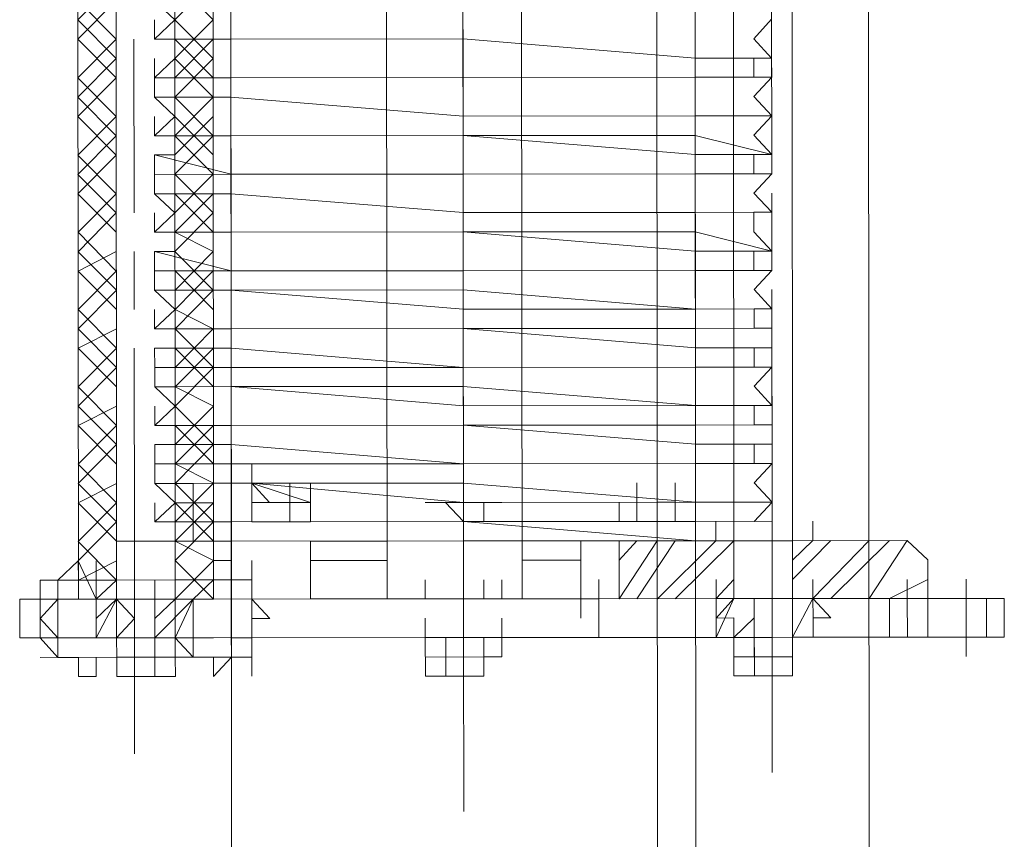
# Model space of a CAD drawing. Header units: inches. Extents: x -5850 to 5646, y 8947 to 13007.
# Tile 206 of 256: x -4282 to -4261, y 11299 to 11317. Entities that reach past the tile are written whole.
import ezdxf

# ---------------------------------------------------------------- set-up
doc = ezdxf.new("R2010")
doc.units = ezdxf.units.IN
doc.header["$MEASUREMENT"] = 0
doc.layers.add('at_Entity', color=7, linetype='Continuous')

msp = doc.modelspace()

# ---------------------------------------------------------------- linework, layer by layer
at = {"layer": 'at_Entity', "color": 7, "lineweight": 20}
for p, q in [((-4267.485, 10560.932), (-4268.233, 11398.125)), ((-4263.604, 11398.129), (-4262.802, 10500.109)), ((-4280.807, 11303.923), (-4280.832, 11331.799)), ((-4277.851, 11303.925), (-4277.876, 11331.802)), ((-4277.461, 11303.926), (-4277.486, 11331.802)), ((-4274.059, 11303.929), (-4274.084, 11331.805)), ((-4271.129, 11331.808), (-4271.104, 11303.931)), ((-4267.312, 11303.935), (-4267.337, 11331.811)), ((-4279.972, 11305.189), (-4279.995, 11330.952)), ((-4279.972, 11305.189), (-4279.995, 11330.952)), ((-4278.712, 11330.953), (-4278.689, 11305.19)), ((-4278.712, 11330.953), (-4278.689, 11305.19)), ((-4266.475, 11303.935), (-4266.5, 11330.964)), ((-4265.217, 11330.965), (-4265.194, 11305.202)), ((-4276.798, 10560.924), (-4277.483, 11327.999)), ((-4266.594, 10500.105), (-4267.333, 11328.008)), ((-4279.146, 11317.017), (-4278.699, 11316.594)), ((-4279.145, 11316.17), (-4279.145, 11316.594)), ((-4278.699, 11316.594), (-4279.145, 11316.17)), ((-4266.04, 11316.182), (-4265.65, 11316.606)), ((-4279.145, 11316.17), (-4277.472, 11316.171)), ((-4277.472, 11316.171), (-4279.145, 11316.17)), ((-4279.145, 11316.17), (-4278.699, 11316.17)), ((-4278.699, 11316.17), (-4278.698, 11315.746)), ((-4277.472, 11316.171), (-4272.397, 11316.176)), ((-4277.472, 11316.171), (-4272.397, 11316.176)), ((-4272.397, 11316.176), (-4267.323, 11315.757)), ((-4267.323, 11315.757), (-4272.397, 11316.176)), ((-4265.65, 11315.758), (-4266.04, 11316.182)), ((-4265.65, 11315.758), (-4265.65, 11316.182)), ((-4279.144, 11315.328), (-4279.145, 11315.746)), ((-4278.698, 11315.746), (-4279.144, 11315.328)), ((-4267.323, 11315.757), (-4265.65, 11315.758)), ((-4265.65, 11315.758), (-4267.323, 11315.757)), ((-4266.04, 11315.339), (-4266.04, 11315.758)), ((-4266.04, 11315.758), (-4265.65, 11315.758)), ((-4265.649, 11315.34), (-4265.65, 11315.758)), ((-4279.144, 11315.328), (-4277.471, 11315.329)), ((-4277.471, 11315.329), (-4279.144, 11315.328)), ((-4279.144, 11314.904), (-4279.144, 11315.328)), ((-4279.144, 11315.328), (-4278.698, 11315.328)), ((-4278.698, 11315.328), (-4278.698, 11314.904)), ((-4277.471, 11315.329), (-4272.397, 11315.334)), ((-4272.397, 11315.334), (-4277.471, 11315.329)), ((-4272.397, 11315.334), (-4267.322, 11315.338)), ((-4267.322, 11315.338), (-4272.397, 11315.334)), ((-4267.322, 11315.338), (-4265.649, 11315.34)), ((-4265.649, 11315.34), (-4267.322, 11315.338)), ((-4265.649, 11315.34), (-4266.04, 11315.339)), ((-4266.039, 11314.916), (-4265.649, 11315.34)), ((-4279.144, 11314.904), (-4277.471, 11314.905)), ((-4277.471, 11314.905), (-4279.144, 11314.904)), ((-4278.698, 11314.904), (-4279.144, 11314.904)), ((-4279.144, 11314.904), (-4278.697, 11314.481)), ((-4277.471, 11314.905), (-4272.396, 11314.486)), ((-4277.471, 11314.905), (-4272.396, 11314.486)), ((-4265.648, 11314.492), (-4266.039, 11314.916)), ((-4265.648, 11314.492), (-4265.649, 11314.916)), ((-4278.697, 11314.481), (-4279.143, 11314.056)), ((-4279.143, 11314.056), (-4279.143, 11314.48)), ((-4272.396, 11314.486), (-4267.321, 11314.491)), ((-4267.321, 11314.491), (-4272.396, 11314.486)), ((-4267.321, 11314.491), (-4265.648, 11314.492)), ((-4265.648, 11314.492), (-4267.321, 11314.491)), ((-4266.038, 11314.068), (-4265.648, 11314.492)), ((-4279.143, 11314.056), (-4277.47, 11314.058)), ((-4277.47, 11314.058), (-4279.143, 11314.056)), ((-4279.143, 11314.056), (-4278.697, 11314.057)), ((-4278.697, 11314.057), (-4278.697, 11313.639)), ((-4277.47, 11314.058), (-4272.396, 11314.062)), ((-4277.47, 11314.058), (-4272.396, 11314.062)), ((-4267.321, 11314.067), (-4272.396, 11314.062)), ((-4272.396, 11314.062), (-4267.321, 11313.649)), ((-4267.321, 11314.067), (-4265.648, 11313.65)), ((-4265.648, 11313.65), (-4266.038, 11314.068)), ((-4265.648, 11313.65), (-4265.648, 11314.068)), ((-4278.697, 11313.639), (-4279.143, 11313.638)), ((-4279.143, 11313.638), (-4277.469, 11313.216)), ((-4279.143, 11313.638), (-4279.142, 11313.214)), ((-4265.648, 11313.65), (-4267.321, 11313.649)), ((-4266.038, 11313.226), (-4266.038, 11313.65)), ((-4266.038, 11313.65), (-4265.648, 11313.65)), ((-4265.647, 11313.226), (-4265.648, 11313.65)), ((-4277.469, 11313.216), (-4279.142, 11313.214)), ((-4279.142, 11313.214), (-4278.696, 11313.215)), ((-4279.142, 11312.791), (-4279.142, 11313.214)), ((-4278.696, 11313.215), (-4278.696, 11312.791)), ((-4277.469, 11313.216), (-4272.395, 11313.22)), ((-4277.469, 11313.216), (-4272.395, 11313.22)), ((-4272.395, 11313.22), (-4267.32, 11313.225)), ((-4267.32, 11313.225), (-4272.395, 11313.22)), ((-4267.32, 11313.225), (-4265.647, 11313.226)), ((-4265.647, 11313.226), (-4267.32, 11313.225)), ((-4265.647, 11313.226), (-4266.038, 11313.226)), ((-4266.037, 11312.802), (-4265.647, 11313.226)), ((-4279.142, 11312.791), (-4277.469, 11312.792)), ((-4277.469, 11312.792), (-4279.142, 11312.791)), ((-4278.696, 11312.791), (-4279.142, 11312.791)), ((-4279.142, 11312.791), (-4278.695, 11312.373)), ((-4277.469, 11312.792), (-4272.394, 11312.378)), ((-4277.469, 11312.792), (-4272.394, 11312.378)), ((-4265.647, 11312.384), (-4266.037, 11312.802)), ((-4265.647, 11312.384), (-4265.647, 11312.803)), ((-4279.141, 11311.948), (-4279.142, 11312.372)), ((-4278.695, 11312.373), (-4279.141, 11311.948)), ((-4272.394, 11312.378), (-4267.319, 11312.383)), ((-4267.319, 11312.383), (-4272.394, 11312.378)), ((-4267.319, 11312.383), (-4265.647, 11312.384)), ((-4265.647, 11312.384), (-4267.319, 11312.383)), ((-4266.037, 11311.96), (-4266.037, 11312.384)), ((-4266.037, 11312.384), (-4265.647, 11312.384)), ((-4279.141, 11311.948), (-4277.468, 11311.95)), ((-4277.468, 11311.95), (-4279.141, 11311.948)), ((-4279.141, 11311.948), (-4278.695, 11311.949)), ((-4278.695, 11311.949), (-4278.695, 11311.525)), ((-4277.468, 11311.95), (-4272.394, 11311.954)), ((-4277.468, 11311.95), (-4272.394, 11311.954)), ((-4267.319, 11311.959), (-4272.394, 11311.954)), ((-4272.394, 11311.954), (-4267.319, 11311.535)), ((-4267.319, 11311.959), (-4265.646, 11311.537)), ((-4265.646, 11311.537), (-4266.037, 11311.96)), ((-4265.646, 11311.537), (-4265.646, 11311.961)), ((-4279.141, 11311.525), (-4277.467, 11311.102)), ((-4279.141, 11311.525), (-4279.14, 11311.101)), ((-4278.695, 11311.525), (-4279.141, 11311.525)), ((-4265.646, 11311.537), (-4267.319, 11311.535)), ((-4266.036, 11311.536), (-4265.646, 11311.537)), ((-4266.036, 11311.113), (-4266.036, 11311.536)), ((-4265.645, 11311.113), (-4265.646, 11311.537)), ((-4277.467, 11311.102), (-4279.14, 11311.101)), ((-4279.14, 11310.683), (-4279.14, 11311.101)), ((-4279.14, 11311.101), (-4278.694, 11311.101)), ((-4278.694, 11311.101), (-4278.694, 11310.683)), ((-4277.467, 11311.102), (-4272.393, 11311.107)), ((-4277.467, 11311.102), (-4272.393, 11311.107)), ((-4272.393, 11311.107), (-4267.318, 11311.111)), ((-4267.318, 11311.111), (-4272.393, 11311.107)), ((-4267.318, 11311.111), (-4265.645, 11311.113)), ((-4265.645, 11311.113), (-4267.318, 11311.111)), ((-4265.645, 11311.113), (-4266.036, 11311.113)), ((-4266.035, 11310.694), (-4265.645, 11311.113)), ((-4265.645, 11310.271), (-4266.035, 11310.694)), ((-4265.645, 11310.271), (-4265.645, 11310.695)), ((-4279.14, 11310.683), (-4277.467, 11310.684)), ((-4277.467, 11310.684), (-4279.14, 11310.683)), ((-4278.694, 11310.683), (-4279.14, 11310.683)), ((-4279.14, 11310.683), (-4278.694, 11310.259)), ((-4277.467, 11310.684), (-4272.393, 11310.689)), ((-4277.467, 11310.684), (-4272.392, 11310.265)), ((-4272.393, 11310.689), (-4267.318, 11310.269)), ((-4267.318, 11310.269), (-4272.392, 11310.265)), ((-4267.318, 11310.269), (-4265.645, 11310.271)), ((-4265.645, 11310.271), (-4267.318, 11310.269)), ((-4266.035, 11309.847), (-4266.035, 11310.271)), ((-4266.035, 11310.271), (-4265.645, 11310.271)), ((-4279.139, 11309.835), (-4279.14, 11310.259)), ((-4278.694, 11310.259), (-4279.139, 11309.835)), ((-4279.139, 11309.835), (-4277.466, 11309.837)), ((-4277.466, 11309.837), (-4279.139, 11309.835)), ((-4279.139, 11309.835), (-4278.693, 11309.835)), ((-4278.693, 11309.835), (-4278.693, 11309.412)), ((-4277.466, 11309.837), (-4272.392, 11309.841)), ((-4277.466, 11309.837), (-4272.392, 11309.841)), ((-4267.317, 11309.846), (-4272.392, 11309.841)), ((-4272.392, 11309.841), (-4267.317, 11309.422)), ((-4267.317, 11309.846), (-4265.644, 11309.847)), ((-4265.644, 11309.847), (-4266.035, 11309.847)), ((-4265.644, 11309.423), (-4265.644, 11309.847)), ((-4279.139, 11309.411), (-4277.466, 11309.413)), ((-4278.693, 11309.412), (-4279.139, 11309.411)), ((-4279.139, 11309.411), (-4279.138, 11308.987)), ((-4277.466, 11309.413), (-4272.391, 11308.993)), ((-4267.317, 11309.422), (-4265.644, 11309.423)), ((-4266.034, 11308.999), (-4266.034, 11309.423)), ((-4266.034, 11309.423), (-4265.644, 11309.423)), ((-4265.644, 11308.999), (-4265.644, 11309.423)), ((-4279.138, 11308.987), (-4277.466, 11308.989)), ((-4279.138, 11308.987), (-4278.692, 11308.988)), ((-4279.138, 11308.569), (-4279.138, 11308.987)), ((-4278.692, 11308.988), (-4278.692, 11308.57)), ((-4272.391, 11308.993), (-4277.466, 11308.989)), ((-4272.391, 11308.993), (-4267.316, 11308.998)), ((-4267.316, 11308.998), (-4272.391, 11308.993)), ((-4267.316, 11308.998), (-4265.644, 11308.999)), ((-4265.644, 11308.999), (-4267.316, 11308.998)), ((-4265.644, 11308.999), (-4266.034, 11308.999)), ((-4266.034, 11308.581), (-4265.644, 11308.999)), ((-4279.138, 11308.569), (-4277.465, 11308.571)), ((-4277.465, 11308.571), (-4279.138, 11308.569)), ((-4278.692, 11308.57), (-4279.138, 11308.569)), ((-4279.138, 11308.569), (-4278.692, 11308.146)), ((-4272.391, 11308.575), (-4277.465, 11308.571)), ((-4277.465, 11308.571), (-4272.39, 11308.151)), ((-4272.391, 11308.575), (-4267.316, 11308.156)), ((-4265.643, 11308.157), (-4266.034, 11308.581)), ((-4265.643, 11308.157), (-4265.643, 11308.581)), ((-4279.137, 11307.722), (-4279.138, 11308.145)), ((-4278.692, 11308.146), (-4279.137, 11307.722)), ((-4267.316, 11308.156), (-4272.39, 11308.151)), ((-4267.316, 11308.156), (-4265.643, 11308.157)), ((-4265.643, 11308.157), (-4267.316, 11308.156)), ((-4266.033, 11307.733), (-4266.033, 11308.157)), ((-4266.033, 11308.157), (-4265.643, 11308.157)), ((-4279.137, 11307.722), (-4277.464, 11307.723)), ((-4277.464, 11307.723), (-4279.137, 11307.722)), ((-4279.137, 11307.722), (-4278.691, 11307.722)), ((-4278.691, 11307.722), (-4278.691, 11307.304)), ((-4277.464, 11307.723), (-4272.39, 11307.728)), ((-4272.39, 11307.728), (-4277.464, 11307.723)), ((-4267.315, 11307.732), (-4272.39, 11307.728)), ((-4272.39, 11307.728), (-4267.315, 11307.314)), ((-4267.315, 11307.732), (-4265.642, 11307.734)), ((-4265.642, 11307.734), (-4266.033, 11307.733)), ((-4265.642, 11307.315), (-4265.642, 11307.734)), ((-4279.137, 11307.303), (-4277.464, 11307.305)), ((-4278.691, 11307.304), (-4279.137, 11307.303)), ((-4279.137, 11307.303), (-4279.137, 11306.88)), ((-4277.464, 11307.305), (-4272.389, 11306.886)), ((-4267.315, 11307.314), (-4265.642, 11307.315)), ((-4266.032, 11306.891), (-4266.032, 11307.315)), ((-4266.032, 11307.315), (-4265.642, 11307.315)), ((-4265.642, 11306.892), (-4265.642, 11307.315)), ((-4279.137, 11306.88), (-4277.464, 11306.881)), ((-4279.136, 11306.456), (-4279.137, 11306.88)), ((-4279.137, 11306.88), (-4278.69, 11306.88)), ((-4278.69, 11306.88), (-4278.69, 11306.456)), ((-4277.464, 11306.881), (-4272.389, 11306.886)), ((-4272.389, 11306.886), (-4267.315, 11306.89)), ((-4267.315, 11306.89), (-4272.389, 11306.886)), ((-4267.315, 11306.89), (-4265.642, 11306.892)), ((-4265.642, 11306.892), (-4267.315, 11306.89)), ((-4265.642, 11306.892), (-4266.032, 11306.891)), ((-4266.032, 11306.467), (-4265.642, 11306.892)), ((-4279.136, 11306.456), (-4277.463, 11306.457)), ((-4279.136, 11306.456), (-4278.3, 11306.456)), ((-4278.69, 11306.456), (-4279.136, 11306.456)), ((-4279.136, 11306.456), (-4278.69, 11306.032)), ((-4278.3, 11306.456), (-4277.854, 11306.457)), ((-4278.299, 11306.033), (-4278.3, 11306.456)), ((-4277.463, 11306.457), (-4277.854, 11306.457)), ((-4277.854, 11306.457), (-4277.853, 11306.033)), ((-4277.463, 11306.457), (-4272.389, 11306.462)), ((-4275.735, 11306.459), (-4277.463, 11306.457)), ((-4275.734, 11306.035), (-4277.017, 11306.458)), ((-4277.017, 11306.458), (-4272.388, 11306.038)), ((-4277.017, 11306.034), (-4277.017, 11306.458)), ((-4277.017, 11306.034), (-4277.017, 11306.458)), ((-4277.017, 11306.034), (-4277.017, 11306.458)), ((-4276.181, 11306.458), (-4276.18, 11305.616)), ((-4276.18, 11306.035), (-4276.181, 11306.458)), ((-4276.18, 11306.035), (-4276.181, 11306.458)), ((-4276.18, 11306.035), (-4276.181, 11306.458)), ((-4276.18, 11306.035), (-4276.181, 11306.458)), ((-4275.734, 11306.035), (-4275.735, 11306.459)), ((-4275.734, 11306.035), (-4275.735, 11306.459)), ((-4275.735, 11306.459), (-4275.734, 11305.617)), ((-4275.734, 11306.035), (-4275.735, 11306.459)), ((-4275.734, 11306.035), (-4275.735, 11306.459)), ((-4275.734, 11306.035), (-4275.735, 11306.459)), ((-4275.734, 11306.035), (-4275.735, 11306.459)), ((-4275.734, 11306.035), (-4275.735, 11306.459)), ((-4272.389, 11306.462), (-4267.314, 11306.042)), ((-4268.596, 11306.041), (-4268.597, 11306.465)), ((-4268.596, 11306.041), (-4268.597, 11306.465)), ((-4268.596, 11306.041), (-4268.597, 11306.465)), ((-4267.76, 11306.042), (-4267.76, 11306.466)), ((-4265.641, 11306.044), (-4266.032, 11306.467)), ((-4265.641, 11306.044), (-4265.641, 11306.468)), ((-4279.135, 11305.614), (-4279.136, 11306.032)), ((-4278.69, 11306.032), (-4279.135, 11305.614)), ((-4278.299, 11306.033), (-4278.299, 11305.191)), ((-4278.299, 11306.033), (-4278.299, 11305.614)), ((-4277.853, 11305.191), (-4277.853, 11306.033)), ((-4277.853, 11305.615), (-4277.853, 11306.033)), ((-4277.017, 11306.034), (-4276.626, 11306.034)), ((-4276.626, 11306.034), (-4277.017, 11306.034)), ((-4277.017, 11306.034), (-4277.016, 11305.616)), ((-4277.016, 11305.616), (-4277.017, 11306.034)), ((-4277.016, 11305.616), (-4277.017, 11306.034)), ((-4276.18, 11306.035), (-4276.18, 11305.616)), ((-4275.734, 11306.035), (-4275.734, 11305.617)), ((-4272.388, 11305.62), (-4272.779, 11306.038)), ((-4272.779, 11306.038), (-4272.388, 11306.038)), ((-4267.314, 11306.042), (-4272.388, 11306.038)), ((-4272.388, 11306.038), (-4271.942, 11306.038)), ((-4271.942, 11306.038), (-4271.942, 11305.62)), ((-4268.987, 11306.041), (-4268.986, 11305.623)), ((-4268.987, 11306.041), (-4268.986, 11305.623)), ((-4267.76, 11306.042), (-4268.596, 11306.041)), ((-4268.596, 11306.041), (-4267.76, 11306.042)), ((-4268.596, 11306.041), (-4268.596, 11305.623)), ((-4268.596, 11305.623), (-4268.596, 11306.041)), ((-4268.596, 11306.041), (-4268.596, 11305.623)), ((-4268.596, 11305.623), (-4268.596, 11306.041)), ((-4267.76, 11306.042), (-4268.15, 11306.042)), ((-4268.15, 11306.042), (-4268.15, 11305.623)), ((-4267.76, 11305.624), (-4267.76, 11306.042)), ((-4267.76, 11305.624), (-4267.76, 11306.042)), ((-4267.314, 11306.042), (-4265.641, 11306.044)), ((-4265.641, 11306.044), (-4267.314, 11306.042)), ((-4266.031, 11305.625), (-4265.641, 11306.044)), ((-4279.972, 11305.189), (-4279.972, 11305.613)), ((-4279.972, 11305.189), (-4279.972, 11305.613)), ((-4279.972, 11305.189), (-4279.972, 11305.613)), ((-4279.972, 11305.189), (-4279.972, 11305.613)), ((-4277.463, 11305.615), (-4279.135, 11305.614)), ((-4279.135, 11305.614), (-4278.299, 11305.614)), ((-4279.135, 11305.614), (-4278.689, 11305.614)), ((-4278.689, 11305.19), (-4278.689, 11305.614)), ((-4278.689, 11305.19), (-4278.689, 11305.614)), ((-4278.689, 11305.19), (-4278.689, 11305.614)), ((-4278.689, 11305.19), (-4278.689, 11305.614)), ((-4278.689, 11305.19), (-4278.689, 11305.614)), ((-4278.689, 11305.19), (-4278.689, 11305.614)), ((-4278.689, 11305.19), (-4278.689, 11305.614)), ((-4278.689, 11305.614), (-4278.689, 11305.19)), ((-4278.299, 11305.614), (-4277.853, 11305.615)), ((-4278.299, 11305.191), (-4278.299, 11305.614)), ((-4277.853, 11305.615), (-4277.853, 11305.191)), ((-4277.853, 11305.615), (-4277.463, 11305.615)), ((-4277.463, 11305.615), (-4272.388, 11305.62)), ((-4272.388, 11305.62), (-4277.463, 11305.615)), ((-4277.462, 11305.191), (-4277.463, 11305.615)), ((-4275.734, 11305.617), (-4277.016, 11305.616)), ((-4277.016, 11305.616), (-4275.734, 11305.617)), ((-4272.388, 11305.62), (-4271.105, 11305.621)), ((-4272.388, 11305.62), (-4267.313, 11305.2)), ((-4271.942, 11305.62), (-4272.388, 11305.62)), ((-4271.105, 11305.621), (-4267.313, 11305.624)), ((-4267.76, 11305.624), (-4268.596, 11305.623)), ((-4268.596, 11305.623), (-4267.76, 11305.624)), ((-4268.15, 11305.623), (-4267.76, 11305.624)), ((-4267.313, 11305.624), (-4265.641, 11305.626)), ((-4267.313, 11305.2), (-4267.313, 11305.624)), ((-4266.867, 11305.201), (-4266.867, 11305.625)), ((-4266.477, 11305.201), (-4266.477, 11305.625)), ((-4266.477, 11305.201), (-4266.477, 11305.625)), ((-4266.477, 11305.201), (-4266.477, 11305.625)), ((-4266.477, 11305.201), (-4266.477, 11305.625)), ((-4265.641, 11305.626), (-4266.031, 11305.625)), ((-4265.641, 11305.626), (-4265.64, 11305.202)), ((-4265.194, 11305.202), (-4265.194, 11305.626)), ((-4265.194, 11305.202), (-4265.194, 11305.626)), ((-4265.194, 11305.202), (-4265.194, 11305.626)), ((-4264.748, 11305.203), (-4264.748, 11305.627)), ((-4279.972, 11305.189), (-4278.689, 11305.19)), ((-4278.689, 11305.19), (-4279.972, 11305.189)), ((-4279.971, 11304.341), (-4279.972, 11305.189)), ((-4279.971, 11304.341), (-4279.972, 11305.189)), ((-4278.689, 11305.19), (-4277.462, 11305.191)), ((-4278.688, 11304.343), (-4278.689, 11305.19)), ((-4278.688, 11304.343), (-4278.689, 11305.19)), ((-4277.462, 11305.191), (-4272.388, 11305.196)), ((-4277.461, 11303.926), (-4277.462, 11305.191)), ((-4275.733, 11305.193), (-4274.061, 11305.194)), ((-4275.732, 11303.927), (-4275.733, 11305.193)), ((-4272.388, 11305.196), (-4267.313, 11305.2)), ((-4269.822, 11305.198), (-4271.105, 11305.197)), ((-4266.477, 11305.201), (-4268.986, 11305.199)), ((-4268.986, 11305.199), (-4268.986, 11304.775)), ((-4265.64, 11305.202), (-4267.313, 11305.2)), ((-4267.313, 11305.2), (-4266.031, 11305.202)), ((-4267.313, 11305.2), (-4267.312, 11303.935)), ((-4266.867, 11305.201), (-4266.477, 11305.201)), ((-4266.477, 11305.201), (-4266.867, 11305.201)), ((-4262.685, 11305.205), (-4266.477, 11305.201)), ((-4265.194, 11305.202), (-4266.477, 11305.201)), ((-4266.477, 11305.201), (-4265.194, 11305.202)), ((-4265.194, 11305.202), (-4266.477, 11305.201)), ((-4266.477, 11305.201), (-4266.475, 11303.935)), ((-4266.477, 11305.201), (-4266.475, 11303.935)), ((-4266.031, 11305.202), (-4265.64, 11305.202)), ((-4264.748, 11305.203), (-4265.194, 11305.202)), ((-4265.194, 11305.202), (-4264.748, 11305.203)), ((-4265.193, 11303.936), (-4265.194, 11305.202)), ((-4265.194, 11305.202), (-4265.193, 11303.936)), ((-4265.193, 11303.936), (-4265.194, 11305.202)), ((-4262.238, 11304.781), (-4262.685, 11305.205)), ((-4280.808, 11304.765), (-4281.253, 11304.34)), ((-4280.807, 11304.341), (-4280.808, 11304.765)), ((-4280.417, 11304.341), (-4280.417, 11304.765)), ((-4277.462, 11304.768), (-4277.852, 11304.767)), ((-4277.461, 11304.344), (-4277.462, 11304.768)), ((-4275.733, 11304.769), (-4274.06, 11304.771)), ((-4269.822, 11304.774), (-4271.105, 11304.773)), ((-4268.985, 11303.933), (-4268.986, 11304.775)), ((-4262.237, 11303.939), (-4262.238, 11304.781)), ((-4281.643, 11303.922), (-4281.644, 11304.34)), ((-4281.644, 11304.34), (-4281.253, 11304.34)), ((-4281.253, 11304.34), (-4280.807, 11304.341)), ((-4281.253, 11303.922), (-4281.253, 11304.34)), ((-4281.253, 11303.922), (-4281.253, 11304.34)), ((-4281.252, 11303.075), (-4281.253, 11304.34)), ((-4281.253, 11303.922), (-4281.253, 11304.34)), ((-4280.417, 11303.923), (-4280.417, 11304.341)), ((-4280.417, 11303.923), (-4280.417, 11304.341)), ((-4279.971, 11304.341), (-4280.417, 11303.923)), ((-4279.97, 11303.923), (-4279.971, 11304.341)), ((-4279.97, 11303.923), (-4279.971, 11304.341)), ((-4279.971, 11304.341), (-4279.97, 11303.923)), ((-4279.134, 11303.924), (-4279.134, 11304.342)), ((-4278.688, 11303.924), (-4278.688, 11304.343)), ((-4278.688, 11303.924), (-4278.688, 11304.343)), ((-4278.688, 11304.343), (-4278.688, 11303.924)), ((-4278.688, 11303.924), (-4278.688, 11304.343)), ((-4278.688, 11303.924), (-4278.688, 11304.343)), ((-4277.461, 11304.344), (-4277.852, 11304.343)), ((-4277.015, 11304.344), (-4277.461, 11304.344)), ((-4277.461, 11304.344), (-4277.461, 11303.926)), ((-4277.015, 11303.926), (-4277.015, 11304.344)), ((-4277.015, 11303.926), (-4277.015, 11304.344)), ((-4277.015, 11303.926), (-4277.015, 11304.344)), ((-4277.015, 11304.344), (-4277.015, 11303.926)), ((-4273.223, 11303.929), (-4273.223, 11304.348)), ((-4273.223, 11303.929), (-4273.223, 11304.348)), ((-4271.94, 11303.93), (-4271.941, 11304.349)), ((-4271.94, 11303.93), (-4271.941, 11304.349)), ((-4271.94, 11303.93), (-4271.941, 11304.349)), ((-4271.55, 11303.931), (-4271.55, 11304.349)), ((-4268.985, 11303.933), (-4268.985, 11304.351)), ((-4267.312, 11303.935), (-4267.312, 11304.353)), ((-4266.866, 11303.935), (-4266.866, 11304.353)), ((-4266.475, 11303.935), (-4266.476, 11304.354)), ((-4266.475, 11303.935), (-4266.476, 11304.354)), ((-4266.475, 11303.935), (-4266.476, 11304.354)), ((-4265.193, 11303.936), (-4265.193, 11304.355)), ((-4265.193, 11303.936), (-4265.193, 11304.355)), ((-4265.193, 11303.936), (-4265.193, 11304.355)), ((-4265.193, 11303.936), (-4265.193, 11304.355)), ((-4265.193, 11303.936), (-4265.193, 11304.355)), ((-4264.747, 11303.937), (-4264.747, 11304.355)), ((-4262.684, 11303.939), (-4262.684, 11304.357)), ((-4281.643, 11303.922), (-4282.089, 11303.921)), ((-4282.089, 11303.921), (-4282.089, 11303.074)), ((-4281.253, 11303.922), (-4281.643, 11303.498)), ((-4281.643, 11303.074), (-4281.643, 11303.922)), ((-4281.253, 11303.922), (-4281.643, 11303.922)), ((-4281.643, 11303.922), (-4281.643, 11303.074)), ((-4280.417, 11303.923), (-4281.253, 11303.922)), ((-4281.253, 11303.922), (-4281.252, 11303.075)), ((-4281.253, 11303.922), (-4281.252, 11303.075)), ((-4280.417, 11303.923), (-4280.807, 11303.923)), ((-4280.417, 11303.923), (-4279.97, 11303.923)), ((-4279.97, 11303.923), (-4280.417, 11303.923)), ((-4279.97, 11303.923), (-4280.417, 11303.923)), ((-4279.97, 11303.923), (-4279.134, 11303.924)), ((-4279.97, 11303.923), (-4279.97, 11303.076)), ((-4279.97, 11303.923), (-4279.97, 11303.076)), ((-4279.134, 11303.924), (-4279.133, 11303.076)), ((-4279.134, 11303.924), (-4279.133, 11303.076)), ((-4278.688, 11303.924), (-4279.134, 11303.924)), ((-4278.297, 11303.925), (-4278.688, 11303.924)), ((-4278.297, 11303.925), (-4278.688, 11303.924)), ((-4278.297, 11303.925), (-4278.688, 11303.924)), ((-4277.851, 11303.925), (-4278.297, 11303.925)), ((-4277.851, 11303.925), (-4278.297, 11303.925)), ((-4277.851, 11303.925), (-4272.777, 11303.93)), ((-4272.386, 11303.93), (-4277.461, 11303.926)), ((-4277.46, 11303.078), (-4277.461, 11303.926)), ((-4276.624, 11303.502), (-4277.015, 11303.926)), ((-4277.014, 11303.078), (-4277.015, 11303.926)), ((-4277.015, 11303.926), (-4277.014, 11303.078)), ((-4273.223, 11303.929), (-4275.732, 11303.927)), ((-4275.732, 11303.927), (-4273.669, 11303.929)), ((-4273.669, 11303.929), (-4274.059, 11303.929)), ((-4273.669, 11303.929), (-4271.55, 11303.931)), ((-4271.55, 11303.931), (-4273.669, 11303.929)), ((-4273.223, 11303.929), (-4271.94, 11303.93)), ((-4272.777, 11303.93), (-4269.431, 11303.933)), ((-4267.312, 11303.935), (-4272.386, 11303.93)), ((-4269.821, 11303.932), (-4271.94, 11303.93)), ((-4271.55, 11303.931), (-4271.94, 11303.93)), ((-4269.431, 11303.933), (-4271.55, 11303.931)), ((-4271.104, 11303.931), (-4271.55, 11303.931)), ((-4269.431, 11303.933), (-4266.866, 11303.935)), ((-4266.475, 11303.935), (-4268.985, 11303.933)), ((-4266.866, 11303.935), (-4266.029, 11303.936)), ((-4266.866, 11303.935), (-4266.475, 11303.935)), ((-4266.866, 11303.935), (-4266.475, 11303.935)), ((-4266.475, 11303.935), (-4266.029, 11303.936)), ((-4266.029, 11303.088), (-4266.029, 11303.936)), ((-4266.029, 11303.936), (-4266.029, 11303.088)), ((-4265.193, 11303.936), (-4266.029, 11303.936)), ((-4262.684, 11303.939), (-4265.193, 11303.936)), ((-4265.193, 11303.936), (-4264.747, 11303.937)), ((-4265.193, 11303.936), (-4264.747, 11303.937)), ((-4265.193, 11303.936), (-4264.747, 11303.937)), ((-4265.192, 11303.089), (-4265.193, 11303.936)), ((-4265.193, 11303.936), (-4265.192, 11303.089)), ((-4264.747, 11303.937), (-4263.074, 11303.938)), ((-4263.074, 11303.938), (-4262.684, 11303.939)), ((-4263.074, 11303.938), (-4263.073, 11303.091)), ((-4262.684, 11303.939), (-4260.955, 11303.94)), ((-4262.237, 11303.939), (-4262.684, 11303.939)), ((-4262.237, 11303.091), (-4262.237, 11303.939)), ((-4260.955, 11303.94), (-4260.564, 11303.941)), ((-4260.954, 11303.093), (-4260.955, 11303.94)), ((-4260.564, 11303.093), (-4260.564, 11303.941)), ((-4281.643, 11303.498), (-4281.252, 11303.075)), ((-4281.252, 11303.075), (-4281.253, 11303.498)), ((-4280.416, 11303.075), (-4280.416, 11303.499)), ((-4280.416, 11303.075), (-4280.416, 11303.499)), ((-4278.687, 11303.077), (-4278.687, 11303.501)), ((-4277.46, 11303.078), (-4277.461, 11303.502)), ((-4277.014, 11303.078), (-4277.015, 11303.502)), ((-4277.015, 11303.502), (-4276.624, 11303.502)), ((-4273.222, 11303.082), (-4273.223, 11303.505)), ((-4271.549, 11303.083), (-4271.55, 11303.507)), ((-4271.549, 11303.083), (-4271.55, 11303.507)), ((-4271.549, 11303.083), (-4271.55, 11303.507)), ((-4266.475, 11303.088), (-4266.475, 11303.512)), ((-4266.475, 11303.088), (-4266.475, 11303.512)), ((-4266.029, 11303.088), (-4266.029, 11303.512)), ((-4265.192, 11303.089), (-4265.193, 11303.513)), ((-4262.683, 11303.091), (-4262.683, 11303.515)), ((-4281.643, 11303.074), (-4282.089, 11303.074)), ((-4281.252, 11303.075), (-4281.643, 11303.074)), ((-4281.252, 11302.651), (-4281.643, 11303.074)), ((-4281.252, 11303.075), (-4281.252, 11302.651)), ((-4280.416, 11303.075), (-4281.252, 11303.075)), ((-4280.416, 11303.075), (-4279.133, 11303.076)), ((-4279.97, 11303.076), (-4280.416, 11303.075)), ((-4278.687, 11303.077), (-4279.97, 11303.076)), ((-4279.97, 11303.076), (-4279.969, 11302.652)), ((-4279.969, 11302.652), (-4279.97, 11303.076)), ((-4278.687, 11303.077), (-4279.133, 11303.076)), ((-4279.133, 11303.076), (-4279.133, 11302.653)), ((-4278.687, 11303.077), (-4278.687, 11302.653)), ((-4278.687, 11303.077), (-4278.297, 11303.077)), ((-4278.297, 11303.077), (-4278.687, 11303.077)), ((-4278.687, 11303.077), (-4278.687, 11302.653)), ((-4277.851, 11303.078), (-4278.297, 11303.077)), ((-4278.297, 11303.077), (-4278.296, 11302.653)), ((-4277.851, 11303.078), (-4273.222, 11303.082)), ((-4277.46, 11302.654), (-4277.46, 11303.078)), ((-4277.46, 11303.078), (-4277.014, 11303.078)), ((-4277.014, 11303.078), (-4277.46, 11303.078)), ((-4277.014, 11302.654), (-4277.014, 11303.078)), ((-4271.94, 11303.083), (-4273.222, 11303.082)), ((-4273.222, 11303.082), (-4273.221, 11302.24)), ((-4272.386, 11303.082), (-4273.222, 11303.082)), ((-4273.222, 11303.082), (-4272.386, 11303.082)), ((-4272.776, 11303.082), (-4272.776, 11302.658)), ((-4272.386, 11303.082), (-4271.549, 11303.083)), ((-4271.94, 11303.083), (-4272.386, 11303.082)), ((-4271.94, 11303.083), (-4271.939, 11302.659)), ((-4271.939, 11302.659), (-4271.94, 11303.083)), ((-4271.549, 11303.083), (-4271.94, 11303.083)), ((-4271.549, 11303.083), (-4271.94, 11303.083)), ((-4271.549, 11303.083), (-4269.43, 11303.085)), ((-4271.549, 11303.083), (-4271.549, 11302.659)), ((-4269.43, 11303.085), (-4266.865, 11303.087)), ((-4266.865, 11303.087), (-4266.029, 11303.088)), ((-4266.029, 11303.088), (-4266.475, 11303.088)), ((-4266.475, 11303.088), (-4266.029, 11303.088)), ((-4266.475, 11303.088), (-4266.474, 11302.246)), ((-4266.475, 11303.088), (-4265.638, 11303.088)), ((-4266.029, 11303.088), (-4265.192, 11303.089)), ((-4266.029, 11303.088), (-4266.028, 11302.246)), ((-4266.029, 11303.088), (-4265.638, 11303.088)), ((-4266.029, 11303.088), (-4266.028, 11302.246)), ((-4266.029, 11303.088), (-4266.028, 11302.664)), ((-4265.638, 11303.088), (-4266.029, 11303.088)), ((-4265.192, 11303.089), (-4265.638, 11303.088)), ((-4265.192, 11303.089), (-4265.638, 11303.088)), ((-4265.192, 11303.089), (-4265.638, 11303.088)), ((-4265.638, 11303.088), (-4265.638, 11302.246)), ((-4265.192, 11303.089), (-4264.746, 11303.089)), ((-4265.192, 11303.089), (-4265.191, 11302.247)), ((-4264.746, 11303.089), (-4265.192, 11303.089)), ((-4265.192, 11303.089), (-4264.746, 11303.089)), ((-4265.192, 11303.089), (-4265.192, 11302.665)), ((-4265.192, 11302.665), (-4265.192, 11303.089)), ((-4264.746, 11303.089), (-4263.073, 11303.091)), ((-4263.073, 11303.091), (-4262.683, 11303.091)), ((-4262.683, 11303.091), (-4260.954, 11303.093)), ((-4260.954, 11303.093), (-4260.564, 11303.093)), ((-4280.806, 11302.651), (-4281.252, 11302.651)), ((-4281.252, 11302.651), (-4280.806, 11302.651)), ((-4280.806, 11302.651), (-4279.969, 11302.652)), ((-4280.805, 11302.233), (-4280.806, 11302.651)), ((-4280.415, 11302.651), (-4279.969, 11302.652)), ((-4280.415, 11302.233), (-4280.415, 11302.651)), ((-4278.687, 11302.653), (-4279.969, 11302.652)), ((-4279.969, 11302.652), (-4279.969, 11302.234)), ((-4278.687, 11302.653), (-4277.85, 11302.654)), ((-4278.687, 11302.653), (-4278.686, 11302.235)), ((-4278.296, 11302.653), (-4277.85, 11302.654)), ((-4277.85, 11302.654), (-4277.85, 11302.235)), ((-4277.85, 11302.235), (-4277.46, 11302.654)), ((-4277.85, 11302.654), (-4277.46, 11302.654)), ((-4277.46, 11302.654), (-4277.014, 11302.654)), ((-4271.939, 11302.659), (-4273.222, 11302.658)), ((-4272.775, 11302.24), (-4272.776, 11302.658)), ((-4271.939, 11302.241), (-4271.939, 11302.659)), ((-4271.549, 11302.659), (-4271.939, 11302.659)), ((-4271.939, 11302.659), (-4271.939, 11302.241)), ((-4265.192, 11302.665), (-4266.474, 11302.664)), ((-4266.028, 11302.246), (-4266.028, 11302.664)), ((-4265.192, 11302.665), (-4265.191, 11302.247)), ((-4280.805, 11302.233), (-4280.415, 11302.233)), ((-4278.686, 11302.235), (-4279.969, 11302.234)), ((-4279.969, 11302.234), (-4279.579, 11302.234)), ((-4279.132, 11302.234), (-4279.969, 11302.234)), ((-4279.579, 11302.234), (-4279.132, 11302.234)), ((-4271.939, 11302.241), (-4273.221, 11302.24)), ((-4272.775, 11302.24), (-4272.385, 11302.24)), ((-4272.385, 11302.24), (-4271.939, 11302.241)), ((-4271.939, 11302.241), (-4272.385, 11302.24)), ((-4265.191, 11302.247), (-4266.474, 11302.246)), ((-4265.191, 11302.247), (-4266.028, 11302.246)), ((-4266.028, 11302.246), (-4265.638, 11302.246)), ((-4265.638, 11302.246), (-4265.191, 11302.247))]:
    msp.add_line(p, q, dxfattribs=at)
at = {"layer": 'at_Entity', "color": 3, "lineweight": 20}
for p, q in [((-4280.818, 11316.592), (-4279.982, 11317.44)), ((-4278.7, 11317.442), (-4277.863, 11316.595)), ((-4278.699, 11316.594), (-4277.863, 11317.442)), ((-4280.819, 11317.016), (-4279.981, 11316.169)), ((-4280.818, 11316.168), (-4279.982, 11317.017)), ((-4272.398, 11317.023), (-4272.395, 11313.22)), ((-4265.651, 11317.029), (-4265.647, 11313.226)), ((-4280.818, 11316.592), (-4279.981, 11315.745)), ((-4278.699, 11316.594), (-4277.862, 11315.747)), ((-4278.698, 11315.746), (-4277.863, 11316.595)), ((-4272.398, 11316.6), (-4272.397, 11316.176)), ((-4280.818, 11316.168), (-4279.981, 11315.327)), ((-4280.817, 11315.326), (-4279.981, 11316.169)), ((-4279.588, 11312.372), (-4279.591, 11316.169)), ((-4278.699, 11316.17), (-4277.862, 11315.329)), ((-4278.698, 11315.328), (-4277.862, 11316.171)), ((-4272.397, 11315.334), (-4272.397, 11316.176)), ((-4280.817, 11314.902), (-4279.981, 11315.745)), ((-4278.698, 11314.904), (-4277.862, 11315.747)), ((-4278.698, 11315.746), (-4277.861, 11314.905)), ((-4272.397, 11315.334), (-4272.397, 11315.752)), ((-4280.817, 11315.326), (-4279.98, 11314.479)), ((-4280.816, 11314.479), (-4279.981, 11315.327)), ((-4272.397, 11315.334), (-4272.396, 11314.486)), ((-4272.397, 11315.334), (-4272.396, 11314.91)), ((-4280.817, 11314.902), (-4279.979, 11314.056)), ((-4278.698, 11314.904), (-4277.86, 11314.058)), ((-4278.697, 11314.057), (-4277.861, 11314.905)), ((-4272.396, 11314.486), (-4272.396, 11314.91)), ((-4272.396, 11314.91), (-4272.396, 11314.486)), ((-4280.816, 11313.637), (-4279.98, 11314.479)), ((-4280.816, 11314.479), (-4279.979, 11313.637)), ((-4278.697, 11314.481), (-4277.86, 11313.639)), ((-4278.697, 11313.639), (-4277.861, 11314.481)), ((-4272.396, 11314.486), (-4272.396, 11314.062)), ((-4272.396, 11314.062), (-4272.396, 11314.486)), ((-4280.815, 11313.213), (-4279.979, 11314.056)), ((-4278.697, 11314.057), (-4277.86, 11313.215)), ((-4278.696, 11313.215), (-4277.86, 11314.058)), ((-4272.396, 11314.062), (-4272.395, 11313.22)), ((-4280.816, 11313.637), (-4279.978, 11312.79)), ((-4280.815, 11312.789), (-4279.979, 11313.637)), ((-4272.395, 11313.22), (-4272.395, 11313.644)), ((-4280.815, 11313.213), (-4279.978, 11312.372)), ((-4278.696, 11313.215), (-4277.859, 11312.373)), ((-4278.695, 11312.373), (-4277.86, 11313.215)), ((-4272.395, 11313.22), (-4272.394, 11312.797)), ((-4280.815, 11312.789), (-4279.978, 11311.948)), ((-4280.814, 11311.947), (-4279.978, 11312.79)), ((-4278.696, 11312.791), (-4277.859, 11311.95)), ((-4278.695, 11311.949), (-4277.859, 11312.792)), ((-4272.394, 11312.378), (-4272.394, 11312.797)), ((-4272.394, 11312.797), (-4272.394, 11312.378)), ((-4280.814, 11311.523), (-4279.978, 11312.372)), ((-4278.695, 11311.525), (-4277.859, 11312.373)), ((-4272.394, 11312.378), (-4272.394, 11311.954)), ((-4272.394, 11311.954), (-4272.394, 11312.378)), ((-4272.394, 11312.378), (-4272.393, 11311.107)), ((-4265.647, 11312.384), (-4265.645, 11311.113)), ((-4280.814, 11311.947), (-4279.977, 11311.1)), ((-4278.695, 11311.949), (-4277.858, 11311.526)), ((-4272.394, 11311.954), (-4272.393, 11311.107)), ((-4280.814, 11311.523), (-4279.976, 11310.682)), ((-4280.813, 11311.099), (-4279.977, 11311.524)), ((-4279.586, 11310.258), (-4279.587, 11311.524)), ((-4278.695, 11311.525), (-4277.857, 11310.684)), ((-4278.694, 11310.683), (-4277.858, 11311.526)), ((-4272.393, 11311.107), (-4272.393, 11311.531)), ((-4280.813, 11310.257), (-4279.977, 11311.1)), ((-4280.813, 11311.099), (-4279.976, 11310.258)), ((-4278.694, 11310.259), (-4277.858, 11311.102)), ((-4278.694, 11311.101), (-4277.857, 11310.26)), ((-4272.393, 11311.107), (-4272.393, 11310.689)), ((-4272.392, 11310.265), (-4272.393, 11311.107)), ((-4272.393, 11310.689), (-4272.393, 11311.107)), ((-4280.812, 11309.834), (-4279.976, 11310.682)), ((-4278.693, 11309.835), (-4277.857, 11310.684)), ((-4272.392, 11310.265), (-4272.392, 11309.841)), ((-4272.392, 11310.265), (-4272.388, 11306.038)), ((-4272.392, 11309.841), (-4272.392, 11310.265)), ((-4265.645, 11310.271), (-4265.641, 11306.468)), ((-4280.813, 11310.257), (-4279.975, 11309.41)), ((-4278.694, 11310.259), (-4277.857, 11309.836)), ((-4280.812, 11309.41), (-4279.976, 11309.834)), ((-4280.812, 11309.834), (-4279.975, 11308.987)), ((-4278.693, 11309.835), (-4277.856, 11308.989)), ((-4278.692, 11308.988), (-4277.857, 11309.836)), ((-4272.392, 11309.841), (-4272.391, 11308.993)), ((-4280.812, 11309.41), (-4279.975, 11308.568)), ((-4280.811, 11308.568), (-4279.975, 11309.41)), ((-4279.581, 11305.189), (-4279.585, 11309.411)), ((-4278.693, 11309.412), (-4277.856, 11308.57)), ((-4278.692, 11308.57), (-4277.856, 11309.412)), ((-4272.391, 11308.993), (-4272.391, 11309.417)), ((-4280.811, 11308.144), (-4279.975, 11308.987)), ((-4278.692, 11308.146), (-4277.856, 11308.989)), ((-4272.391, 11308.993), (-4272.391, 11308.575)), ((-4280.811, 11308.568), (-4279.974, 11307.721)), ((-4278.692, 11308.57), (-4277.855, 11308.147)), ((-4272.391, 11308.575), (-4272.39, 11308.151)), ((-4280.811, 11308.144), (-4279.973, 11307.303)), ((-4280.81, 11307.72), (-4279.974, 11308.145)), ((-4278.692, 11308.146), (-4277.854, 11307.304)), ((-4278.691, 11307.304), (-4277.855, 11308.147)), ((-4272.39, 11307.728), (-4272.39, 11308.151)), ((-4272.39, 11308.151), (-4272.39, 11307.728)), ((-4280.81, 11306.878), (-4279.974, 11307.721)), ((-4280.81, 11307.72), (-4279.973, 11306.879)), ((-4278.691, 11307.722), (-4277.854, 11306.881)), ((-4278.69, 11306.88), (-4277.855, 11307.723)), ((-4272.39, 11307.728), (-4272.389, 11306.886)), ((-4280.809, 11306.454), (-4279.973, 11307.303)), ((-4278.69, 11306.456), (-4277.854, 11307.304)), ((-4272.389, 11306.886), (-4272.39, 11307.309)), ((-4280.81, 11306.878), (-4279.972, 11306.031)), ((-4278.69, 11306.88), (-4277.854, 11306.457)), ((-4277.017, 11306.458), (-4277.018, 11306.881)), ((-4272.389, 11306.886), (-4272.389, 11306.462)), ((-4272.389, 11306.462), (-4272.389, 11306.886)), ((-4280.809, 11306.03), (-4279.973, 11306.455)), ((-4280.809, 11306.454), (-4279.972, 11305.613)), ((-4278.69, 11306.456), (-4277.853, 11305.615)), ((-4278.689, 11305.614), (-4277.854, 11306.457)), ((-4278.3, 11306.456), (-4278.299, 11305.614)), ((-4277.017, 11306.458), (-4277.016, 11305.616)), ((-4277.017, 11306.034), (-4277.017, 11306.458)), ((-4277.017, 11306.458), (-4276.626, 11306.034)), ((-4277.017, 11306.034), (-4277.017, 11306.458)), ((-4277.016, 11305.616), (-4277.017, 11306.458)), ((-4277.017, 11306.034), (-4277.017, 11306.458)), ((-4275.735, 11306.459), (-4275.734, 11305.617)), ((-4272.389, 11306.462), (-4272.388, 11306.038)), ((-4272.388, 11306.038), (-4272.389, 11306.462)), ((-4272.388, 11306.038), (-4272.389, 11306.462)), ((-4267.76, 11306.042), (-4267.76, 11306.466)), ((-4265.641, 11306.468), (-4265.641, 11305.626)), ((-4280.809, 11306.03), (-4279.972, 11305.189)), ((-4280.808, 11305.188), (-4279.972, 11306.031)), ((-4278.69, 11306.032), (-4277.853, 11306.033)), ((-4278.69, 11306.032), (-4277.853, 11305.191)), ((-4278.689, 11305.19), (-4277.853, 11306.033)), ((-4277.017, 11306.034), (-4275.734, 11306.035)), ((-4277.016, 11305.616), (-4277.017, 11306.034)), ((-4273.225, 11306.037), (-4271.552, 11306.039)), ((-4272.388, 11305.62), (-4272.388, 11306.038)), ((-4272.388, 11306.038), (-4272.388, 11305.62)), ((-4268.596, 11306.041), (-4268.596, 11305.623)), ((-4267.76, 11306.042), (-4268.15, 11306.042)), ((-4268.15, 11306.042), (-4268.15, 11305.623)), ((-4267.76, 11306.042), (-4267.76, 11305.624)), ((-4267.76, 11305.624), (-4267.76, 11306.042)), ((-4267.76, 11305.624), (-4267.76, 11306.042)), ((-4280.808, 11304.765), (-4279.972, 11305.613)), ((-4278.689, 11304.766), (-4277.853, 11305.615)), ((-4278.689, 11305.19), (-4278.689, 11305.614)), ((-4278.299, 11305.614), (-4278.299, 11305.191)), ((-4272.388, 11305.62), (-4272.388, 11305.196)), ((-4272.388, 11305.196), (-4272.388, 11305.62)), ((-4272.388, 11305.62), (-4272.388, 11305.196)), ((-4268.986, 11305.623), (-4267.313, 11305.624)), ((-4266.477, 11305.201), (-4266.477, 11305.625)), ((-4265.641, 11305.626), (-4265.64, 11304.778)), ((-4265.641, 11305.626), (-4265.64, 11305.202)), ((-4280.808, 11305.188), (-4279.971, 11304.341)), ((-4279.972, 11305.189), (-4279.97, 11303.923)), ((-4279.58, 11303.924), (-4279.581, 11305.189)), ((-4278.689, 11305.19), (-4278.688, 11304.343)), ((-4278.689, 11305.19), (-4277.852, 11304.767)), ((-4272.388, 11305.196), (-4272.387, 11304.772)), ((-4272.388, 11305.196), (-4272.387, 11304.348)), ((-4272.387, 11304.772), (-4272.388, 11305.196)), ((-4272.387, 11304.772), (-4272.388, 11305.196)), ((-4272.387, 11304.772), (-4272.388, 11305.196)), ((-4269.822, 11305.198), (-4269.821, 11303.932)), ((-4268.986, 11304.775), (-4268.596, 11305.199)), ((-4268.985, 11303.933), (-4268.15, 11305.2)), ((-4268.595, 11303.933), (-4267.759, 11305.2)), ((-4268.148, 11303.934), (-4266.867, 11305.201)), ((-4267.758, 11303.934), (-4266.477, 11305.201)), ((-4266.476, 11304.777), (-4266.477, 11305.201)), ((-4265.639, 11303.512), (-4265.64, 11305.202)), ((-4265.64, 11305.202), (-4265.64, 11304.778)), ((-4265.64, 11304.778), (-4265.64, 11305.202)), ((-4265.194, 11304.778), (-4264.748, 11305.203)), ((-4265.194, 11305.202), (-4265.194, 11304.778)), ((-4265.193, 11304.355), (-4264.358, 11305.203)), ((-4264.747, 11303.937), (-4263.521, 11305.204)), ((-4264.356, 11303.937), (-4263.075, 11305.204)), ((-4263.52, 11303.938), (-4262.685, 11305.205)), ((-4280.808, 11304.765), (-4280.417, 11303.923)), ((-4280.807, 11304.341), (-4279.971, 11304.765)), ((-4278.689, 11304.766), (-4277.851, 11303.925)), ((-4278.688, 11303.924), (-4277.852, 11304.767)), ((-4277.013, 11302.236), (-4277.016, 11304.768)), ((-4272.387, 11304.348), (-4272.387, 11304.772)), ((-4272.387, 11304.348), (-4272.387, 11304.772)), ((-4272.387, 11304.348), (-4272.387, 11304.772)), ((-4266.476, 11304.354), (-4266.476, 11304.777)), ((-4266.476, 11304.354), (-4266.476, 11304.777)), ((-4265.64, 11304.778), (-4265.639, 11303.512)), ((-4281.644, 11304.34), (-4277.015, 11304.344)), ((-4281.253, 11304.34), (-4279.971, 11304.341)), ((-4281.253, 11303.922), (-4281.253, 11304.34)), ((-4281.253, 11304.34), (-4281.252, 11303.075)), ((-4280.807, 11304.341), (-4280.807, 11303.923)), ((-4280.417, 11303.923), (-4280.417, 11304.341)), ((-4280.417, 11303.923), (-4279.971, 11304.341)), ((-4279.971, 11304.341), (-4279.97, 11303.923)), ((-4277.015, 11304.344), (-4278.688, 11304.343)), ((-4278.688, 11304.343), (-4278.687, 11303.077)), ((-4278.688, 11303.924), (-4278.688, 11304.343)), ((-4278.688, 11304.343), (-4278.688, 11303.924)), ((-4278.297, 11303.925), (-4277.852, 11304.343)), ((-4277.014, 11302.654), (-4277.015, 11304.344)), ((-4272.387, 11304.348), (-4272.386, 11303.93)), ((-4269.821, 11303.932), (-4269.822, 11304.351)), ((-4269.431, 11303.933), (-4269.431, 11304.351)), ((-4266.866, 11303.935), (-4266.476, 11304.354)), ((-4266.866, 11303.935), (-4266.866, 11304.353)), ((-4266.866, 11303.935), (-4266.866, 11304.353)), ((-4266.475, 11303.935), (-4266.476, 11304.354)), ((-4265.193, 11304.355), (-4265.193, 11303.936)), ((-4264.747, 11303.937), (-4264.747, 11304.355)), ((-4263.074, 11303.938), (-4262.238, 11304.357)), ((-4261.401, 11304.358), (-4261.4, 11302.668)), ((-4281.643, 11303.074), (-4281.643, 11303.922)), ((-4281.643, 11303.922), (-4281.253, 11303.922)), ((-4280.416, 11303.075), (-4280.417, 11303.923)), ((-4280.416, 11303.499), (-4280.417, 11303.923)), ((-4279.97, 11303.923), (-4280.417, 11303.923)), ((-4280.416, 11303.499), (-4279.97, 11303.923)), ((-4279.97, 11303.923), (-4280.416, 11303.075)), ((-4279.97, 11303.923), (-4279.58, 11303.5)), ((-4279.577, 11300.544), (-4279.58, 11303.924)), ((-4279.134, 11303.5), (-4278.688, 11303.924)), ((-4279.133, 11303.076), (-4278.297, 11303.925)), ((-4278.297, 11303.925), (-4278.688, 11303.924)), ((-4278.297, 11303.925), (-4278.687, 11303.077)), ((-4278.297, 11303.077), (-4278.297, 11303.925)), ((-4272.386, 11303.506), (-4272.386, 11303.93)), ((-4272.386, 11303.93), (-4272.386, 11303.506)), ((-4272.386, 11303.506), (-4272.386, 11303.93)), ((-4269.821, 11303.932), (-4269.431, 11303.933)), ((-4269.821, 11303.509), (-4269.821, 11303.932)), ((-4269.431, 11303.509), (-4269.431, 11303.933)), ((-4266.865, 11303.511), (-4266.866, 11303.935)), ((-4266.865, 11303.511), (-4266.866, 11303.935)), ((-4266.865, 11303.511), (-4266.475, 11303.935)), ((-4266.475, 11303.935), (-4266.865, 11303.087)), ((-4265.193, 11303.513), (-4265.193, 11303.936)), ((-4265.192, 11303.089), (-4264.747, 11303.937)), ((-4264.747, 11303.937), (-4265.192, 11303.089)), ((-4264.746, 11303.513), (-4264.747, 11303.937)), ((-4264.356, 11303.513), (-4264.747, 11303.937)), ((-4262.683, 11303.091), (-4262.684, 11303.939)), ((-4279.58, 11303.5), (-4279.97, 11303.076)), ((-4279.97, 11303.076), (-4279.97, 11303.499)), ((-4278.297, 11303.077), (-4278.297, 11303.501)), ((-4272.386, 11303.082), (-4272.386, 11303.506)), ((-4272.386, 11303.506), (-4272.386, 11303.082)), ((-4269.431, 11303.509), (-4269.43, 11303.085)), ((-4266.865, 11303.511), (-4266.475, 11303.512)), ((-4266.475, 11303.512), (-4266.865, 11303.511)), ((-4266.865, 11303.087), (-4266.865, 11303.511)), ((-4266.475, 11303.088), (-4266.029, 11303.512)), ((-4266.029, 11303.512), (-4266.029, 11303.088)), ((-4266.029, 11303.088), (-4266.029, 11303.512)), ((-4265.639, 11303.512), (-4265.636, 11300.133)), ((-4265.192, 11303.089), (-4265.193, 11303.513)), ((-4264.746, 11303.089), (-4264.746, 11303.513)), ((-4264.746, 11303.513), (-4264.356, 11303.513)), ((-4264.746, 11303.089), (-4264.746, 11303.513)), ((-4264.746, 11303.513), (-4264.356, 11303.513)), ((-4281.252, 11303.075), (-4281.643, 11303.074)), ((-4281.252, 11302.651), (-4281.252, 11303.075)), ((-4279.97, 11303.076), (-4279.969, 11302.652)), ((-4278.687, 11303.077), (-4278.296, 11302.653)), ((-4272.386, 11303.082), (-4272.382, 11299.279)), ((-4272.386, 11303.082), (-4272.385, 11302.24)), ((-4272.385, 11302.24), (-4272.386, 11303.082)), ((-4281.642, 11302.65), (-4277.014, 11302.654)), ((-4280.806, 11302.651), (-4281.252, 11302.651)), ((-4279.969, 11302.652), (-4280.806, 11302.651)), ((-4279.579, 11302.234), (-4279.579, 11302.652)), ((-4279.132, 11302.234), (-4279.133, 11302.653)), ((-4278.296, 11302.653), (-4277.85, 11302.654)), ((-4277.85, 11302.654), (-4277.014, 11302.654)), ((-4272.775, 11302.24), (-4272.776, 11302.658)), ((-4272.385, 11302.24), (-4272.385, 11302.659)), ((-4271.939, 11302.241), (-4271.939, 11302.659)), ((-4266.028, 11302.246), (-4266.028, 11302.664)), ((-4265.638, 11302.246), (-4265.638, 11302.665))]:
    msp.add_line(p, q, dxfattribs=at)

doc.saveas('drawing.dxf')
